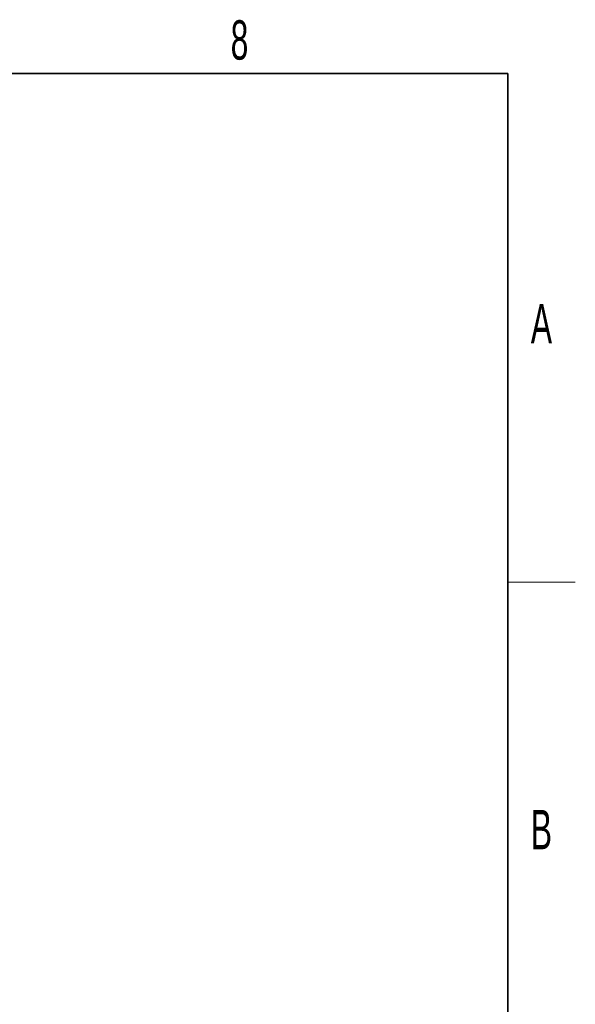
# Paper-space layout 'Blatt4' of a CAD drawing. Header units: millimetres. Extents: x 5 to 418, y 2 to 292.
# Tile 77 of 77: x 365 to 414, y 200 to 287. Entities that reach past the tile are written whole.
import ezdxf

# ---------------------------------------------------------------- set-up
doc = ezdxf.new("R2010")
doc.units = ezdxf.units.MM
doc.layers.add('SLD-0', color=7, linetype='Continuous')
doc.styles.add('SLDTEXTSTYLE0', font='TXT', dxfattribs={"width": 0.605})

psp = doc.layouts.new('Blatt4')

# ---------------------------------------------------------------- linework, layer by layer
at = {"layer": 'SLD-0', "lineweight": 35}
for p, q in [((408, 282.5), (26, 282.5)), ((408, 12), (408, 282.5))]:
    psp.add_line(p, q, dxfattribs=at)
at = {"layer": 'SLD-0', "lineweight": 18}
psp.add_line((408, 237.25), (414, 237.25), dxfattribs=at)

# ---------------------------------------------------------------- texts
at = {"layer": 'SLD-0', "char_height": 3.5, "attachment_point": 2, "style": 'SLDTEXTSTYLE0'}
for s, insert in [('8', (384.103, 287.243)), ('A', (410.982, 262.001)), ('B', (410.982, 217.001))]:
    psp.add_mtext(s, dxfattribs=dict(at, insert=insert))

doc.saveas('drawing.dxf')
